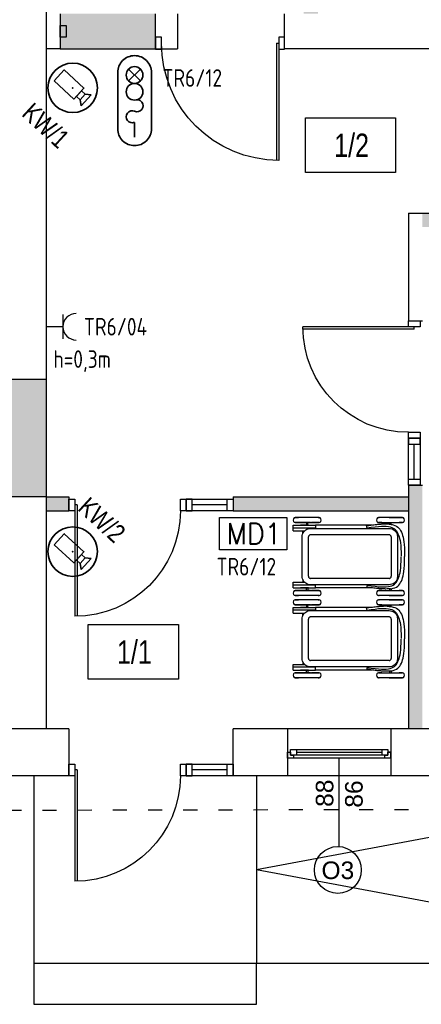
# Model space of a CAD drawing. Header units: millimetres. Extents: x -2994 to 13921, y -9859 to 2415.
# Tile 31 of 47: x 8725 to 9068, y -2038 to -1198. Entities that reach past the tile are written whole.
import ezdxf
from ezdxf import colors
from ezdxf.entities.mleader import LeaderData, LeaderLine
from ezdxf.enums import TextEntityAlignment as Align
from ezdxf.math import Vec2, Vec3

# ---------------------------------------------------------------- set-up
doc = ezdxf.new("R2010")
doc.units = ezdxf.units.MM
doc.linetypes.add('ACAD_ISO03W100', pattern=[30, 12, -18])
for name, color, linetype, true_color in [('A_bloki', 7, 'Continuous', 0x5e5e5e), ('A_kreskowanie', 7, 'Continuous', 0x5e5e5e), ('A_opis_pom', 7, 'Continuous', 0x5e5e5e), ('A_sc_istn', 253, 'Continuous', 0x828282), ('A_sc_proj', 7, 'Continuous', 0x5e5e5e), ('A_stolarka', 7, 'Continuous', 0x5e5e5e)]:
    doc.layers.add(name, color=color, linetype=linetype, true_color=true_color)
doc.layers.add('a_sc_nośna', color=7, linetype='Continuous', lineweight=100, true_color=0x5e5e5e)
for name, color, linetype, lineweight in [('IE_OPISY_ogólne', 7, 'Continuous', 30), ('IE_OŚW_oprawy podstawowe', 1, 'Continuous', 30), ('IE_SIŁA_gniazda 230V', 1, 'Continuous', 30), ('IE_SIŁA_gniazda 230V_zestawy', 1, 'Continuous', 30), ('IE_SIŁA_numery_obwodów', 7, 'Continuous', 20), ('IE_SIŁA_system przyzywowy', 104, 'Continuous', 35), ('IE_SIŁA_Wypusty', 230, 'Continuous', 35), ('IE_TT_CCTV', 1, 'Continuous', 35), ('IE_TT_domofon', 111, 'Continuous', 30), ('IE_TT_system przyzywowy', 222, 'Continuous', 35)]:
    doc.layers.add(name, color=color, linetype=linetype, lineweight=lineweight)
doc.styles.add('el', font='isocpeur.ttf', dxfattribs={"width": 0.8})
doc.styles.add('ROMANS', font='romans.shx', dxfattribs={"width": 0.8, "oblique": 15})
doc.styles.get("Standard").update_dxf_attribs({"font": 'arial.ttf'})
doc.styles.add('Strzałki', font='ic-isocp.shx', dxfattribs={"width": 0.8})

# ---------------------------------------------------------------- blocks, each defined once
blk = doc.blocks.new('*U32')
for p, q in [((-16.5, 20), (-21.5, 20)), ((-19, 15), (-19, 17.5)), ((-19, 17.5), (-16.5, 17.5)), ((-14, 17.5), (-19, 17.5)), ((-19, 17.5), (-19, 12.5)), ((-16.5, 17.5), (-16.5, 20)), ((61.5, 20), (-16.5, 20)), ((-14, 12.5), (-14, 17.5)), ((59, 17.5), (-14, 17.5)), ((64, 17.5), (59, 17.5)), ((59, 17.5), (59, 12.5)), ((66.5, 20), (61.5, 20)), ((61.5, 20), (61.5, 17.5)), ((61.5, 17.5), (64, 17.5)), ((64, 17.5), (64, 15)), ((64, 12.5), (64, 17.5)), ((-21.5, 15), (-19, 15)), ((-19, 12.5), (-14, 12.5)), ((-14, 15), (59, 15)), ((-14, 12.5), (59, 12.5)), ((-14, 12.5), (59, 12.5)), ((59, 12.5), (64, 12.5)), ((64, 15), (66.5, 15))]:
    blk.add_line(p, q)
for points in [[(-21.5, 20), (-21.5, 15), (-19, 15)], [(66.5, 20), (66.5, 15), (64, 15)]]:
    blk.add_lwpolyline(points)
blk = doc.blocks.new('*U16')
blk.add_lwpolyline([(75, 0), (0, 0)])
for tag, p in [('S', (30, 5)), ('H', (30, -20))]:
    blk.add_attdef(tag, text='', height=15).set_placement(p, align=Align.CENTER)
blk = doc.blocks.new('drzwiniepe')
at = {"layer": 'A_stolarka', "ltscale": 2}
for p, q in [((1098870.7, 962140.2), (1098870.7, 963140)), ((1098890.7, 962140.2), (1098890.7, 963140.2)), ((1098870.7, 962140.2), (1098890.7, 962140.2))]:
    blk.add_line(p, q, dxfattribs=at)
for points in [[(1097840.7, 962190.2), (1097890.7, 962190.2), (1097890.7, 962090.2), (1097840.7, 962090.2)], [(1098890.7, 962190.2), (1098940.7, 962190.2), (1098940.7, 962090.2), (1098890.7, 962090.2)]]:
    blk.add_lwpolyline(points, close=True, dxfattribs=at)
blk.add_arc((1098890.7, 962140.2), 1000, 90, 180, dxfattribs=at)
blk = doc.blocks.new('jndf')
at = {"layer": 'A_stolarka', "ltscale": 2}
for p, q in [((6685.7, -1555593.7), (6685.7, -1556543.7)), ((6685.7, -1555593.7), (6705.7, -1555593.7)), ((6705.7, -1555593.7), (6705.7, -1556543.7))]:
    blk.add_line(p, q, dxfattribs=at)
for points in [[(5755.7, -1555643.7), (5805.7, -1555643.7), (5805.7, -1555543.7), (5755.7, -1555543.7)], [(6705.7, -1555643.7), (6755.7, -1555643.7), (6755.7, -1555543.7), (6705.7, -1555543.7)]]:
    blk.add_lwpolyline(points, close=True, dxfattribs=at)
blk.add_arc((6705.7, -1555643.7), 900, 180, 270, dxfattribs=at)
blk = doc.blocks.new('WÓZEK DZIECIĘCY - WÓZEK DZIECIĘCY-1322588-0 PARTER')
at = {"layer": 'A_bloki'}
for p, q in [((-0.38, 0), (0, 0)), ((0.38, 0), (0, 0)), ((-33.27, -1.81), (-33.27, -2.16)), ((-33.27, -13.04), (-33.27, -1.81)), ((-33.27, -2.16), (-33.27, -2.53)), ((-33.27, -2.53), (-33.27, -2.91)), ((-33.27, -2.91), (-33.27, -3.31)), ((-33.27, -3.31), (-33.27, -3.72)), ((-33.27, -3.72), (-33.27, -4.15)), ((-33.27, -4.15), (-33.27, -4.59)), ((-33.27, -4.59), (-33.27, -5.04)), ((-33.27, -5.04), (-33.27, -5.5)), ((-33.27, -5.5), (-33.27, -5.97)), ((-33.27, -5.97), (-33.27, -6.45)), ((-33.27, -6.45), (-33.27, -6.94)), ((-33.27, -6.94), (-33.27, -7.44)), ((-33.27, -7.44), (-33.27, -7.95)), ((-33.27, -7.95), (-33.27, -8.46)), ((-28.98, -1.81), (-28.98, -4.77)), ((-28.98, -2.03), (-28.98, -1.81)), ((-28.98, -2.39), (-28.98, -2.03)), ((-28.98, -2.77), (-28.98, -2.39)), ((-28.98, -3.16), (-28.98, -2.77)), ((-28.98, -3.57), (-28.98, -3.16)), ((-28.98, -3.99), (-28.98, -3.57)), ((-28.98, -4.43), (-28.98, -3.99)), ((-28.98, -4.87), (-28.98, -4.43)), ((-28.98, -5.33), (-28.98, -4.87)), ((-28.98, -5.8), (-28.98, -5.33)), ((-28.98, -6.46), (-28.98, -5.6)), ((-28.98, -6.28), (-28.98, -5.8)), ((-28.98, -6.76), (-28.98, -6.28)), ((-28.98, -7.26), (-28.98, -6.76)), ((-28.98, -7.76), (-28.98, -7.26)), ((-28.98, -18.56), (-28.98, -7.35)), ((-28.98, -8.28), (-28.98, -7.76)), ((-28.98, -8.79), (-28.98, -8.28)), ((-22.58, -8.85), (-21.8, -7.98)), ((-21.8, -7.98), (-20.88, -7.24)), ((-20.88, -7.24), (-19.86, -6.66)), ((-19.86, -6.66), (-18.76, -6.25)), ((-18.76, -6.25), (-16.81, -5.99)), ((-16.81, -5.99), (0, -5.99)), ((0, -5.99), (16.81, -5.99)), ((16.81, -5.99), (18.76, -6.25)), ((18.76, -6.25), (19.86, -6.66)), ((19.86, -6.66), (20.88, -7.24)), ((20.88, -7.24), (21.8, -7.98)), ((21.8, -7.98), (22.58, -8.85)), ((28.98, -1.81), (28.98, -4.77)), ((28.98, -2.03), (28.98, -1.81)), ((28.98, -2.39), (28.98, -2.03)), ((28.98, -2.77), (28.98, -2.39)), ((28.98, -3.16), (28.98, -2.77)), ((28.98, -3.57), (28.98, -3.16)), ((28.98, -3.99), (28.98, -3.57)), ((28.98, -4.43), (28.98, -3.99)), ((28.98, -4.87), (28.98, -4.43)), ((28.98, -5.33), (28.98, -4.87)), ((28.98, -5.8), (28.98, -5.33)), ((28.98, -6.46), (28.98, -5.6)), ((28.98, -6.28), (28.98, -5.8)), ((28.98, -6.76), (28.98, -6.28)), ((28.98, -7.26), (28.98, -6.76)), ((28.98, -7.76), (28.98, -7.26)), ((28.98, -18.56), (28.98, -7.35)), ((28.98, -8.28), (28.98, -7.76)), ((28.98, -8.79), (28.98, -8.28)), ((33.27, -1.81), (33.27, -2.16)), ((33.27, -13.04), (33.27, -1.81)), ((33.27, -2.16), (33.27, -2.53)), ((33.27, -2.53), (33.27, -2.91)), ((33.27, -2.91), (33.27, -3.31)), ((33.27, -3.31), (33.27, -3.72)), ((33.27, -3.72), (33.27, -4.15)), ((33.27, -4.15), (33.27, -4.59)), ((33.27, -4.59), (33.27, -5.04)), ((33.27, -5.04), (33.27, -5.5)), ((33.27, -5.5), (33.27, -5.97)), ((33.27, -5.97), (33.27, -6.45)), ((33.27, -6.45), (33.27, -6.94)), ((33.27, -6.94), (33.27, -7.44)), ((33.27, -7.44), (33.27, -7.95)), ((33.27, -7.95), (33.27, -8.46)), ((-33.27, -8.46), (-33.27, -8.98)), ((-33.27, -8.98), (-33.27, -9.51)), ((-33.27, -9.51), (-33.27, -10.04)), ((-33.27, -10.04), (-33.27, -10.57)), ((-33.27, -10.57), (-33.27, -11.1)), ((-33.27, -11.1), (-33.27, -11.64)), ((-33.27, -11.64), (-33.27, -12.17)), ((-33.27, -12.17), (-33.27, -12.71)), ((-33.27, -12.71), (-33.27, -13.24)), ((-33.27, -13.24), (-33.27, -13.78)), ((-33.27, -13.78), (-33.27, -14.31)), ((-33.27, -14.31), (-33.27, -14.84)), ((-33.27, -14.84), (-33.27, -15.36)), ((-33.27, -15.36), (-33.27, -15.88)), ((-33.27, -15.88), (-33.27, -16.39)), ((-33.27, -15.89), (-33.27, -20.92)), ((-33.27, -16.39), (-33.27, -16.89)), ((-28.98, -9.31), (-28.98, -8.79)), ((-28.98, -9.84), (-28.98, -9.31)), ((-28.98, -10.37), (-28.98, -9.84)), ((-28.98, -10.91), (-28.98, -10.37)), ((-28.98, -11.44), (-28.98, -10.91)), ((-28.98, -11.98), (-28.98, -11.44)), ((-28.98, -12.51), (-28.98, -11.98)), ((-28.98, -13.05), (-28.98, -12.51)), ((-28.98, -13.58), (-28.98, -13.05)), ((-28.98, -14.11), (-28.98, -13.58)), ((-28.98, -14.64), (-28.98, -14.11)), ((-28.98, -15.17), (-28.98, -14.64)), ((-28.98, -15.69), (-28.98, -15.17)), ((-28.98, -16.2), (-28.98, -15.69)), ((-28.98, -16.71), (-28.98, -16.2)), ((-28.98, -17.21), (-28.98, -16.71)), ((-27.43, -11.45), (-28.76, -11.45)), ((-28.76, -12.64), (-27.57, -12.64)), ((-24.06, -13.23), (-23.96, -12.06)), ((-24.06, -43.6), (-24.06, -13.23)), ((-23.96, -12.06), (-23.68, -10.92)), ((-23.68, -10.92), (-23.22, -9.84)), ((-23.22, -9.84), (-22.58, -8.85)), ((-18.59, -13.23), (-18.59, -80.23)), ((-16.81, -11.46), (0, -11.46)), ((0, -11.46), (16.81, -11.46)), ((18.59, -13.23), (18.59, -80.23)), ((22.58, -8.85), (23.22, -9.84)), ((23.22, -9.84), (23.68, -10.92)), ((23.68, -10.92), (23.96, -12.06)), ((23.96, -12.06), (24.06, -13.23)), ((24.06, -13.23), (24.06, -43.6)), ((27.43, -11.45), (28.76, -11.45)), ((28.76, -12.64), (27.57, -12.64)), ((28.98, -9.31), (28.98, -8.79)), ((28.98, -9.84), (28.98, -9.31)), ((28.98, -10.37), (28.98, -9.84)), ((28.98, -10.91), (28.98, -10.37)), ((28.98, -11.44), (28.98, -10.91)), ((28.98, -11.98), (28.98, -11.44)), ((28.98, -12.51), (28.98, -11.98)), ((28.98, -13.05), (28.98, -12.51)), ((28.98, -13.58), (28.98, -13.05)), ((28.98, -14.11), (28.98, -13.58)), ((28.98, -14.64), (28.98, -14.11)), ((28.98, -15.17), (28.98, -14.64)), ((28.98, -15.69), (28.98, -15.17)), ((28.98, -16.2), (28.98, -15.69)), ((28.98, -16.71), (28.98, -16.2)), ((28.98, -17.21), (28.98, -16.71)), ((33.27, -8.46), (33.27, -8.98)), ((33.27, -8.98), (33.27, -9.51)), ((33.27, -9.51), (33.27, -10.04)), ((33.27, -10.04), (33.27, -10.57)), ((33.27, -10.57), (33.27, -11.1)), ((33.27, -11.1), (33.27, -11.64)), ((33.27, -11.64), (33.27, -12.17)), ((33.27, -12.17), (33.27, -12.71)), ((33.27, -12.71), (33.27, -13.24)), ((33.27, -13.24), (33.27, -13.78)), ((33.27, -13.78), (33.27, -14.31)), ((33.27, -14.31), (33.27, -14.84)), ((33.27, -14.84), (33.27, -15.36)), ((33.27, -15.36), (33.27, -15.88)), ((33.27, -15.88), (33.27, -16.39)), ((33.27, -15.89), (33.27, -20.92)), ((33.27, -16.39), (33.27, -16.89)), ((-33.27, -16.89), (-33.27, -17.39)), ((-33.27, -17.39), (-33.27, -17.88)), ((-33.27, -17.88), (-33.27, -18.36)), ((-33.27, -18.36), (-33.27, -18.83)), ((-33.27, -18.83), (-33.27, -19.29)), ((-33.27, -19.29), (-33.27, -19.73)), ((-33.27, -19.73), (-33.27, -20.17)), ((-33.27, -20.17), (-33.27, -20.59)), ((-33.27, -20.59), (-33.27, -21)), ((-33.27, -21), (-33.27, -21.39)), ((-33.27, -21.39), (-33.27, -21.77)), ((-33.27, -22.36), (-33.27, -21.62)), ((-33.27, -21.77), (-33.27, -22.14)), ((-33.27, -22.14), (-33.27, -22.36)), ((-28.98, -17.7), (-28.98, -17.21)), ((-28.98, -18.18), (-28.98, -17.7)), ((-28.98, -18.66), (-28.98, -18.18)), ((-28.98, -19.12), (-28.98, -18.66)), ((-28.98, -19.57), (-28.98, -19.12)), ((-28.98, -19.39), (-28.98, -22.36)), ((-28.98, -20.01), (-28.98, -19.57)), ((-28.98, -20.44), (-28.98, -20.01)), ((-28.98, -20.85), (-28.98, -20.44)), ((-28.98, -21.25), (-28.98, -20.85)), ((-28.98, -21.64), (-28.98, -21.25)), ((-28.98, -22.01), (-28.98, -21.64)), ((-28.98, -22.36), (-28.98, -22.01)), ((28.98, -17.7), (28.98, -17.21)), ((28.98, -18.18), (28.98, -17.7)), ((28.98, -18.66), (28.98, -18.18)), ((28.98, -19.12), (28.98, -18.66)), ((28.98, -19.57), (28.98, -19.12)), ((28.98, -19.39), (28.98, -22.36)), ((28.98, -20.01), (28.98, -19.57)), ((28.98, -20.44), (28.98, -20.01)), ((28.98, -20.85), (28.98, -20.44)), ((28.98, -21.25), (28.98, -20.85)), ((28.98, -21.64), (28.98, -21.25)), ((28.98, -22.01), (28.98, -21.64)), ((28.98, -22.36), (28.98, -22.01)), ((33.27, -16.89), (33.27, -17.39)), ((33.27, -17.39), (33.27, -17.88)), ((33.27, -17.88), (33.27, -18.36)), ((33.27, -18.36), (33.27, -18.83)), ((33.27, -18.83), (33.27, -19.29)), ((33.27, -19.29), (33.27, -19.73)), ((33.27, -19.73), (33.27, -20.17)), ((33.27, -20.17), (33.27, -20.59)), ((33.27, -20.59), (33.27, -21)), ((33.27, -21), (33.27, -21.39)), ((33.27, -21.39), (33.27, -21.77)), ((33.27, -22.36), (33.27, -21.62)), ((33.27, -21.77), (33.27, -22.14)), ((33.27, -22.14), (33.27, -22.36)), ((-26.68, -28.03), (-26.68, -75.92)), ((-24.06, -31.98), (-26.68, -32.38)), ((24.06, -31.98), (26.68, -32.38)), ((26.68, -28.03), (26.68, -75.92)), ((-24.06, -80.23), (-24.06, -43.6)), ((24.06, -43.6), (24.06, -80.23)), ((-33.27, -72.89), (-33.27, -73.24)), ((-33.27, -73.63), (-33.27, -72.89)), ((-33.27, -73.24), (-33.27, -73.61)), ((-33.27, -73.61), (-33.27, -74)), ((-33.27, -74), (-33.27, -74.4)), ((-33.27, -74.33), (-33.27, -87.9)), ((-33.27, -74.4), (-33.27, -74.81)), ((-33.27, -74.81), (-33.27, -75.24)), ((-33.27, -75.24), (-33.27, -75.68)), ((-28.98, -72.89), (-28.98, -79.36)), ((-28.98, -73.11), (-28.98, -72.89)), ((-28.98, -73.47), (-28.98, -73.11)), ((-28.98, -73.85), (-28.98, -73.47)), ((-28.98, -74.25), (-28.98, -73.85)), ((-28.98, -74.66), (-28.98, -74.25)), ((-28.98, -75.08), (-28.98, -74.66)), ((-28.98, -75.51), (-28.98, -75.08)), ((-28.98, -75.96), (-28.98, -75.51)), ((28.98, -72.89), (28.98, -79.36)), ((28.98, -73.11), (28.98, -72.89)), ((28.98, -73.47), (28.98, -73.11)), ((28.98, -73.85), (28.98, -73.47)), ((28.98, -74.25), (28.98, -73.85)), ((28.98, -74.66), (28.98, -74.25)), ((28.98, -75.08), (28.98, -74.66)), ((28.98, -75.51), (28.98, -75.08)), ((28.98, -75.96), (28.98, -75.51)), ((33.27, -72.89), (33.27, -73.24)), ((33.27, -73.63), (33.27, -72.89)), ((33.27, -73.24), (33.27, -73.61)), ((33.27, -73.61), (33.27, -74)), ((33.27, -74), (33.27, -74.4)), ((33.27, -74.33), (33.27, -87.9)), ((33.27, -74.4), (33.27, -74.81)), ((33.27, -74.81), (33.27, -75.24)), ((33.27, -75.24), (33.27, -75.68)), ((-33.27, -75.68), (-33.27, -76.13)), ((-33.27, -76.13), (-33.27, -76.59)), ((-33.27, -76.59), (-33.27, -77.06)), ((-33.27, -77.06), (-33.27, -77.55)), ((-33.27, -77.55), (-33.27, -78.04)), ((-33.27, -78.04), (-33.27, -78.54)), ((-33.27, -78.54), (-33.27, -79.05)), ((-33.27, -79.05), (-33.27, -79.56)), ((-33.27, -79.56), (-33.27, -80.08)), ((-33.27, -80.08), (-33.27, -80.6)), ((-33.27, -80.6), (-33.27, -81.13)), ((-33.27, -81.13), (-33.27, -81.66)), ((-33.27, -81.66), (-33.27, -82.2)), ((-33.27, -82.2), (-33.27, -82.73)), ((-33.27, -82.73), (-33.27, -83.27)), ((-33.27, -83.27), (-33.27, -83.81)), ((-33.27, -83.81), (-33.27, -84.34)), ((-28.98, -76.42), (-28.98, -75.96)), ((-28.98, -76.89), (-28.98, -76.42)), ((-28.98, -77.37), (-28.98, -76.89)), ((-28.98, -77.86), (-28.98, -77.37)), ((-28.98, -78.35), (-28.98, -77.86)), ((-28.98, -78.86), (-28.98, -78.35)), ((-28.98, -79.37), (-28.98, -78.86)), ((-28.98, -79.89), (-28.98, -79.37)), ((-28.98, -80.41), (-28.98, -79.89)), ((-28.98, -80.29), (-28.98, -93.44)), ((-28.98, -80.94), (-28.98, -80.41)), ((-28.98, -81.47), (-28.98, -80.94)), ((-28.98, -82), (-28.98, -81.47)), ((-28.98, -82.54), (-28.98, -82)), ((-28.98, -83.07), (-28.98, -82.54)), ((-28.98, -83.61), (-28.98, -83.07)), ((-28.98, -84.15), (-28.98, -83.61)), ((-26.68, -82.6), (-28.76, -82.6)), ((-28.76, -83.79), (-26.68, -83.79)), ((-26.68, -75.92), (-24.32, -75.92)), ((-26.68, -81.85), (-26.68, -75.92)), ((-26.68, -83.44), (-26.68, -81.85)), ((-26.68, -81.85), (-26.68, -83.44)), ((-26.68, -86.33), (-26.68, -83.14)), ((-26.68, -84.81), (-26.68, -83.44)), ((-26.68, -83.44), (-26.68, -84.81)), ((-24.32, -75.92), (-24.32, -95.08)), ((-23.79, -82.19), (-24.06, -80.23)), ((-23.38, -83.29), (-23.79, -82.19)), ((-22.8, -84.31), (-23.38, -83.29)), ((0, -82.01), (-16.81, -82.01)), ((16.81, -82.01), (0, -82.01)), ((23.38, -83.29), (22.8, -84.31)), ((23.79, -82.19), (23.38, -83.29)), ((24.06, -80.23), (23.79, -82.19)), ((24.32, -75.92), (24.32, -95.08)), ((26.68, -75.92), (24.32, -75.92)), ((26.68, -81.85), (26.68, -75.92)), ((26.68, -83.44), (26.68, -81.85)), ((26.68, -81.85), (26.68, -83.44)), ((26.68, -82.6), (28.76, -82.6)), ((26.68, -86.33), (26.68, -83.14)), ((26.68, -84.81), (26.68, -83.44)), ((26.68, -83.44), (26.68, -84.81)), ((28.76, -83.79), (26.68, -83.79)), ((28.98, -76.42), (28.98, -75.96)), ((28.98, -76.89), (28.98, -76.42)), ((28.98, -77.37), (28.98, -76.89)), ((28.98, -77.86), (28.98, -77.37)), ((28.98, -78.35), (28.98, -77.86)), ((28.98, -78.86), (28.98, -78.35)), ((28.98, -79.37), (28.98, -78.86)), ((28.98, -79.89), (28.98, -79.37)), ((28.98, -80.41), (28.98, -79.89)), ((28.98, -80.29), (28.98, -93.44)), ((28.98, -80.94), (28.98, -80.41)), ((28.98, -81.47), (28.98, -80.94)), ((28.98, -82), (28.98, -81.47)), ((28.98, -82.54), (28.98, -82)), ((28.98, -83.07), (28.98, -82.54)), ((28.98, -83.61), (28.98, -83.07)), ((28.98, -84.15), (28.98, -83.61)), ((33.27, -75.68), (33.27, -76.13)), ((33.27, -76.13), (33.27, -76.59)), ((33.27, -76.59), (33.27, -77.06)), ((33.27, -77.06), (33.27, -77.55)), ((33.27, -77.55), (33.27, -78.04)), ((33.27, -78.04), (33.27, -78.54)), ((33.27, -78.54), (33.27, -79.05)), ((33.27, -79.05), (33.27, -79.56)), ((33.27, -79.56), (33.27, -80.08)), ((33.27, -80.08), (33.27, -80.6)), ((33.27, -80.6), (33.27, -81.13)), ((33.27, -81.13), (33.27, -81.66)), ((33.27, -81.66), (33.27, -82.2)), ((33.27, -82.2), (33.27, -82.73)), ((33.27, -82.73), (33.27, -83.27)), ((33.27, -83.27), (33.27, -83.81)), ((33.27, -83.81), (33.27, -84.34)), ((-33.27, -84.34), (-33.27, -84.88)), ((-33.27, -84.88), (-33.27, -85.41)), ((-33.27, -85.41), (-33.27, -85.93)), ((-33.27, -85.93), (-33.27, -86.46)), ((-33.27, -86.46), (-33.27, -86.97)), ((-33.27, -86.97), (-33.27, -87.48)), ((-33.27, -87.48), (-33.27, -87.99)), ((-33.27, -87.99), (-33.27, -88.48)), ((-33.27, -88.48), (-33.27, -88.97)), ((-33.27, -88.79), (-33.27, -89.65)), ((-33.27, -88.97), (-33.27, -89.45)), ((-33.27, -89.45), (-33.27, -89.92)), ((-33.27, -89.92), (-33.27, -90.38)), ((-33.27, -90.38), (-33.27, -90.82)), ((-33.27, -93.44), (-33.27, -90.47)), ((-33.27, -90.82), (-33.27, -91.26)), ((-33.27, -91.26), (-33.27, -91.68)), ((-33.27, -91.68), (-33.27, -92.08)), ((-33.27, -92.08), (-33.27, -92.48)), ((-28.98, -84.68), (-28.98, -84.15)), ((-28.98, -85.21), (-28.98, -84.68)), ((-28.98, -85.74), (-28.98, -85.21)), ((-28.98, -86.26), (-28.98, -85.74)), ((-28.98, -86.78), (-28.98, -86.26)), ((-28.98, -87.3), (-28.98, -86.78)), ((-28.98, -87.8), (-28.98, -87.3)), ((-28.98, -88.3), (-28.98, -87.8)), ((-28.98, -88.79), (-28.98, -88.3)), ((-28.98, -89.28), (-28.98, -88.79)), ((-28.98, -89.75), (-28.98, -89.28)), ((-28.98, -90.21), (-28.98, -89.75)), ((-28.98, -90.66), (-28.98, -90.21)), ((-28.98, -91.1), (-28.98, -90.66)), ((-28.98, -91.52), (-28.98, -91.1)), ((-28.98, -91.94), (-28.98, -91.52)), ((-28.98, -92.33), (-28.98, -91.94)), ((-28.98, -92.72), (-28.98, -92.33)), ((-26.68, -85.9), (-26.68, -84.81)), ((-26.68, -84.81), (-26.68, -85.9)), ((-26.68, -86.71), (-26.68, -85.9)), ((-26.68, -85.9), (-26.68, -86.71)), ((-26.68, -88.42), (-26.68, -86.33)), ((-26.68, -87.33), (-26.68, -86.71)), ((-26.68, -86.71), (-26.68, -87.33)), ((-26.68, -87.86), (-26.68, -87.33)), ((-26.68, -87.33), (-26.68, -87.86)), ((-26.68, -95.08), (-26.68, -87.86)), ((-26.68, -87.86), (-26.68, -88.33)), ((-26.68, -88.77), (-26.68, -88.33)), ((-26.68, -88.33), (-26.68, -88.77)), ((-22.07, -85.23), (-22.8, -84.31)), ((-21.19, -86.01), (-22.07, -85.23)), ((-21.94, -95.08), (-21.94, -85.34)), ((-19.67, -86.89), (-21.94, -86.89)), ((-20.2, -86.64), (-21.19, -86.01)), ((-19.12, -87.1), (-20.2, -86.64)), ((-17.98, -87.39), (-19.12, -87.1)), ((-16.81, -87.48), (-17.98, -87.39)), ((0, -87.48), (-16.81, -87.48)), ((16.81, -87.48), (0, -87.48)), ((17.98, -87.39), (16.81, -87.48)), ((19.12, -87.1), (17.98, -87.39)), ((20.2, -86.64), (19.12, -87.1)), ((19.67, -86.89), (21.94, -86.89)), ((21.19, -86.01), (20.2, -86.64)), ((22.07, -85.23), (21.19, -86.01)), ((21.94, -95.08), (21.94, -85.34)), ((22.8, -84.31), (22.07, -85.23)), ((26.68, -85.9), (26.68, -84.81)), ((26.68, -84.81), (26.68, -85.9)), ((26.68, -86.71), (26.68, -85.9)), ((26.68, -85.9), (26.68, -86.71)), ((26.68, -88.42), (26.68, -86.33)), ((26.68, -87.33), (26.68, -86.71)), ((26.68, -86.71), (26.68, -87.33)), ((26.68, -95.08), (26.68, -87.33)), ((26.68, -87.33), (26.68, -87.86)), ((26.68, -88.33), (26.68, -87.86)), ((26.68, -87.86), (26.68, -88.33)), ((26.68, -88.77), (26.68, -88.33)), ((26.68, -88.33), (26.68, -88.77)), ((28.98, -84.68), (28.98, -84.15)), ((28.98, -85.21), (28.98, -84.68)), ((28.98, -85.74), (28.98, -85.21)), ((28.98, -86.26), (28.98, -85.74)), ((28.98, -86.78), (28.98, -86.26)), ((28.98, -87.3), (28.98, -86.78)), ((28.98, -87.8), (28.98, -87.3)), ((28.98, -88.3), (28.98, -87.8)), ((28.98, -88.79), (28.98, -88.3)), ((28.98, -89.28), (28.98, -88.79)), ((28.98, -89.75), (28.98, -89.28)), ((28.98, -90.21), (28.98, -89.75)), ((28.98, -90.66), (28.98, -90.21)), ((28.98, -91.1), (28.98, -90.66)), ((28.98, -91.52), (28.98, -91.1)), ((28.98, -91.94), (28.98, -91.52)), ((28.98, -92.33), (28.98, -91.94)), ((28.98, -92.72), (28.98, -92.33)), ((33.27, -84.34), (33.27, -84.88)), ((33.27, -84.88), (33.27, -85.41)), ((33.27, -85.41), (33.27, -85.93)), ((33.27, -85.93), (33.27, -86.46)), ((33.27, -86.46), (33.27, -86.97)), ((33.27, -86.97), (33.27, -87.48)), ((33.27, -87.48), (33.27, -87.99)), ((33.27, -87.99), (33.27, -88.48)), ((33.27, -88.48), (33.27, -88.97)), ((33.27, -88.97), (33.27, -89.45)), ((33.27, -89.45), (33.27, -89.92)), ((33.27, -89.92), (33.27, -90.38)), ((33.27, -90.38), (33.27, -90.82)), ((33.27, -93.44), (33.27, -90.47)), ((33.27, -90.82), (33.27, -91.26)), ((33.27, -91.26), (33.27, -91.68)), ((33.27, -91.68), (33.27, -92.08)), ((33.27, -92.08), (33.27, -92.48)), ((-33.27, -92.48), (-33.27, -92.85)), ((-33.27, -92.85), (-33.27, -93.22)), ((-33.27, -93.22), (-33.27, -93.44)), ((-28.98, -93.08), (-28.98, -92.72)), ((-28.98, -93.44), (-28.98, -93.08)), ((-21.94, -95.08), (-26.68, -95.08)), ((26.68, -95.08), (21.94, -95.08)), ((28.98, -93.08), (28.98, -92.72)), ((28.98, -93.44), (28.98, -93.08)), ((33.27, -92.48), (33.27, -92.85)), ((33.27, -92.85), (33.27, -93.22)), ((33.27, -93.22), (33.27, -93.44))]:
    blk.add_line(p, q, dxfattribs=at)
for centre, start, end in [((-16.81, -13.23), 90, 180), ((-16.81, -13.23), 166.49033, 180), ((-16.81, -13.23), 152.49106, 162.50894), ((-16.81, -13.23), 121.49033, 148.50967), ((-16.81, -13.23), 107.49106, 117.50894), ((-16.81, -13.23), 90, 103.50967), ((16.81, -13.23), 0, 90), ((16.81, -13.23), 76.49033, 90), ((16.81, -13.23), 62.49106, 72.50894), ((16.81, -13.23), 31.49033, 58.50967), ((16.81, -13.23), 17.49106, 27.50894), ((16.81, -13.23), 0, 13.50967), ((-16.81, -80.23), 180, 270), ((-16.81, -80.23), 180, 193.50967), ((-16.81, -80.23), 197.49106, 207.50894), ((-16.81, -80.23), 211.49033, 238.50967), ((-16.81, -80.23), 242.49106, 252.50894), ((-16.81, -80.23), 256.49033, 270), ((16.81, -80.23), 270, 0), ((16.81, -80.23), 270, 283.50967), ((16.81, -80.23), 287.49106, 297.50894), ((16.81, -80.23), 301.49033, 328.50967), ((16.81, -80.23), 332.49106, 342.50894), ((16.81, -80.23), 346.49033, 0)]:
    blk.add_arc(centre, 1.78, start, end, dxfattribs=at)
for centre, ratio, start_param, end_param in [((-31.13, -1.81), 0.767481, 6.227865, 9.473408), ((31.13, -1.81), 0.767481, 6.227866, 9.480099), ((-31.13, -22.36), 0.764604, 3.086272, 6.338507), ((31.13, -22.36), 0.764604, 3.092909, 6.338506), ((-31.13, -72.89), 0.764604, 6.227865, 9.480099), ((31.13, -72.89), 0.764604, 6.227865, 9.480099), ((-31.13, -93.44), 0.767481, 3.086272, 6.338508), ((31.13, -93.44), 0.767481, 3.092965, 6.338506)]:
    blk.add_ellipse(centre, major_axis=(2.14, 0), ratio=ratio, start_param=start_param, end_param=end_param, dxfattribs=at)
for points, knots in [([(-27.62, -13.24), (-27.53, -11.89), (-26.64, -6.13), (-21.06, -1.88), (-11.2, 0), (-0.38, 0)], [-0.5602568, -0.5602568, -0.5602568, -0.5602568, -0.4944523, -0.2348886, 0, 0, 0, 0]), ([(27.6, -13.24), (27.53, -11.89), (26.64, -6.13), (21.06, -1.88), (11.2, 0), (0.38, 0)], [-0.5602568, -0.5602568, -0.5602568, -0.5602568, -0.4944523, -0.2348886, 0, 0, 0, 0]), ([(-24.39, -32.03), (-24.39, -32.01), (-24.39, -31.99), (-24.4, -31.98), (-26.02, -21.92), (-26.7, -10.25), (-19.71, -4.79), (-10.46, -2.97), (-0.3, -2.97)], [0.036693, 0.036693, 0.036693, 0.036693, 0.0371187, 0.0371187, 0.0371187, 0.2905198, 0.5500836, 0.7849722, 0.7849722, 0.7849722, 0.7849722]), ([(24.39, -32.03), (24.39, -32.01), (24.39, -31.99), (24.4, -31.98), (26.02, -21.92), (26.7, -10.25), (19.71, -4.79), (10.46, -2.97), (0.3, -2.97)], [0.036693, 0.036693, 0.036693, 0.036693, 0.0371187, 0.0371187, 0.0371187, 0.2905198, 0.5500836, 0.7849722, 0.7849722, 0.7849722, 0.7849722]), ([(-27.51, -12.02), (-27.57, -12.8), (-27.62, -13.79), (-27.65, -14.77), (-27.67, -15.9)], [0, 0, 0, 0, 0.125, 0.1562584, 0.1562584, 0.1562584, 0.1562584]), ([(-27.67, -15.9), (-27.67, -16.18), (-27.67, -17.26), (-27.6, -18.73), (-27.49, -20.31), (-27.4, -21.5), (-27.3, -22.69), (-27.14, -24.29), (-26.82, -27.08), (-26.51, -29.46), (-26.06, -32.28)], [0.2051655, 0.2051655, 0.2051655, 0.2051655, 0.25, 0.375, 0.4375, 0.5, 0.5625, 0.625, 0.75, 1, 1, 1, 1]), ([(27.67, -15.9), (27.67, -16.18), (27.67, -17.26), (27.6, -18.73), (27.49, -20.31), (27.4, -21.5), (27.3, -22.69), (27.14, -24.29), (26.82, -27.08), (26.51, -29.46), (26.06, -32.28)], [0.2051655, 0.2051655, 0.2051655, 0.2051655, 0.25, 0.375, 0.4375, 0.5, 0.5625, 0.625, 0.75, 1, 1, 1, 1]), ([(27.51, -12.02), (27.59, -12.8), (27.62, -13.79), (27.65, -14.77), (27.67, -15.9)], [0, 0, 0, 0, 0.125, 0.1562584, 0.1562584, 0.1562584, 0.1562584])]:
    blk.add_open_spline(points, degree=3, knots=knots, dxfattribs=at)
blk = doc.blocks.new('E_ gniazdo_1x230V_IP20')
at = {"layer": 'IE_SIŁA_gniazda 230V'}
for p, q in [((14.37, 10.33), (14.37, -10.33)), ((14.37, 0), (0, 0))]:
    blk.add_line(p, q, dxfattribs=at)
blk.add_arc((25.72, 0), 11.35, 90, 270, dxfattribs=at)
at = {"layer": 'IE_SIŁA_numery_obwodów', "style": 'el', "width": 0.8}
blk.add_attdef('OBWÓD', text='', height=15, dxfattribs=at).set_placement((33.24, 0), align=Align.MIDDLE_LEFT)
blk = doc.blocks.new('_DOT')
at = {"color": 0, "linetype": 'ByBlock', "lineweight": -2}
blk.add_line((-0.5, 0), (-1, 0), dxfattribs=at)
at = {"color": 0, "linetype": 'ByBlock', "const_width": 0.5}
blk.add_lwpolyline([(-0.25, 0, 1), (0.25, 0, 1)], format="xyb", close=True, dxfattribs=at)
blk = doc.blocks.new('przywolanie_centrala')
at = {"layer": 'IE_SIŁA_system przyzywowy'}
for p, q in [((2.63, -2.63), (-2.63, 2.63)), ((-2.63, -2.63), (2.63, 2.63))]:
    blk.add_line(p, q, dxfattribs=at)
blk.add_lwpolyline([(-23.88, -7.5), (1.12, -7.5, 0.414214), (8.62, 0), (8.62, 0, 0.414214), (1.12, 7.5), (-23.88, 7.5, 0.414214), (-31.38, 0), (-31.38, 0, 0.414214)], format="xyb", close=True, dxfattribs=at)
blk.add_lwpolyline([(-21.03, 0), (-27.57, 0)], dxfattribs=at)
for centre in [(-7.45, 0), (0, 0)]:
    blk.add_circle(centre, 3.72, dxfattribs=at)
for centre, start, end in [((-18.56, 1.07), 336.6022, 203.3978), ((-13.64, -1.07), 156.6022, 23.3978)]:
    blk.add_arc(centre, 2.68, start, end, dxfattribs=at)
blk = doc.blocks.new('A$C76146346')
at = {"layer": 'IE_TT_CCTV'}
for p, q in [((27.06, 3.21), (31.24, 6.37)), ((31.24, 6.37), (31.24, -6.37)), ((27.06, -3.21), (31.24, -6.37))]:
    blk.add_line(p, q, dxfattribs=at)
for points in [[(0, 6.37), (22.81, 6.37), (22.81, -6.37), (0, -6.37)], [(22.81, 3.21), (27.06, 3.21), (27.06, -3.21), (22.81, -3.21)]]:
    blk.add_lwpolyline(points, close=True, dxfattribs=at)
blk.add_circle((15.62, 0), 21.09, dxfattribs=at)
blk.add_point((15.62, 0), dxfattribs=at)
at = {"layer": 'IE_TT_CCTV', "width": 0.8}
blk.add_attdef('...', text='', height=16, dxfattribs=at).set_placement((15.62, -37.09), align=Align.MIDDLE)

msp = doc.modelspace()

# ---------------------------------------------------------------- hatches: boundary and pattern name
at = {"layer": 'A_kreskowanie', "ltscale": 2}
h = msp.add_hatch(color=256, dxfattribs=at)
h.dxf.hatch_style = 1
h.paths.add_polyline_path([(8979.623, -865.1), (8967.623, -865.1), (8967.623, -1001.1), (8979.623, -1001.1)])
h.paths.add_polyline_path([(9123.82, -1033.1), (9123.82, -1031.1), (8979.623, -1031.1), (8979.623, -1043.1), (9123.82, -1043.1)])
h.paths.add_polyline_path([(9111.82, -1043.1), (9099.82, -1043.1), (9099.82, -1053.1), (9111.82, -1053.1)])
h.paths.add_polyline_path([(9264.499, -1031.1), (9223.82, -1031.1), (9223.82, -1043.1), (9264.499, -1043.1)])
h.paths.add_polyline_path([(9252.499, -865.1), (9240.499, -865.1), (9240.499, -873.1), (9240.499, -930.1), (9240.499, -1031.1), (9252.499, -1031.1)])
h.paths.add_polyline_path([(9474.536, -865.1), (9462.536, -865.1), (9462.536, -1031.1), (9382.711, -1031.1), (9367.82, -1031.1), (9367.82, -1043.1), (9474.536, -1043.1)])
h.paths.add_polyline_path([(9394.711, -1043.1), (9382.711, -1043.1), (9382.711, -1193.1), (9394.711, -1193.1)])
h.paths.add_polyline_path([(9111.82, -1153.546), (9099.82, -1153.546), (9099.82, -1193.1), (9111.82, -1193.1)])
h.paths.add_polyline_path([(8979.623, -1013.1), (8967.623, -1013.1), (8967.623, -1193.1), (8979.623, -1193.1)])
h.paths.add_polyline_path([(8841.258, -1193.1), (8759.854, -1193.1), (8759.854, -1203.1), (8764.854, -1203.1), (8764.854, -1213.1, 0.0278424), (8765.412, -1223.1), (8841.258, -1223.1)])
h.paths.add_polyline_path([(8764.854, -1213.1), (8759.854, -1213.1), (8759.854, -1223.1), (8765.412, -1223.1, -0.0278424)], flags=17)
h.paths.add_polyline_path([(8764.854, -1203.1), (8759.854, -1203.1), (8759.854, -1213.1), (8764.854, -1213.1)], flags=17)
h.paths.add_polyline_path([(8747.82, -1505.1), (8707.82, -1505.1), (8707.82, -1605.1), (8747.82, -1605.1)])
h.paths.add_polyline_path([(8758.413, -1605.1), (8747.82, -1605.1), (8747.82, -1617.1), (8758.413, -1617.1)])
h.paths.add_polyline_path([(8767.32, -1605.1), (8758.413, -1605.1), (8758.413, -1617.1), (8767.32, -1617.1)])
h.paths.add_polyline_path([(9056.82, -1605.1), (8907.32, -1605.1), (8907.32, -1617.1), (9056.82, -1617.1)])
h.paths.add_polyline_path([(9068.82, -1595.1), (9056.82, -1595.1), (9056.82, -1803.1), (9068.82, -1803.1)])
h.paths.add_polyline_path([(9370.82, -1363.1), (9358.82, -1363.1), (9068.82, -1363.1), (9068.82, -1375.1), (9358.82, -1375.1), (9358.82, -1803.1), (9370.82, -1803.1)])
h.paths.add_polyline_path([(10247.82, -853.1), (9367.82, -853.1), (9367.82, -865.1), (10247.82, -865.1)])
h.paths.add_polyline_path([(9846.351, -865.1), (9834.351, -865.1), (9834.351, -1193.1), (9846.351, -1193.1)])
h.paths.add_polyline_path([(10057.82, -865.1), (10045.82, -865.1), (10045.82, -1193.1), (10057.82, -1193.1)])
h.paths.add_polyline_path([(8538.82, -633.1), (8526.82, -633.1), (8526.82, -1053.1), (8538.82, -1053.1)])

# ---------------------------------------------------------------- linework, layer by layer
msp.add_lwpolyline([(8759.854, -1213.1), (8759.854, -1203.1), (8764.854, -1203.1), (8764.854, -1213.1)], close=True)
at = {"layer": 'A_opis_pom', "ltscale": 2}
for points in [[(8969.062, -1281.901), (9045.955, -1281.901), (9045.955, -1328.444), (8969.062, -1328.444)], [(8783.832, -1714.191), (8860.725, -1714.191), (8860.725, -1760.733), (8783.832, -1760.733)]]:
    msp.add_lwpolyline(points, close=True, dxfattribs=at)
at = {"layer": 'A_sc_istn'}
msp.add_line((8841.258, -1223.1), (8859.854, -1223.1), dxfattribs=at)
for points in [[(8747.82, -823.1), (8747.82, -1505.1)], [(8759.854, -1193.1), (8759.854, -1223.1)], [(8859.854, -1193.1), (8859.854, -1223.1)], [(8759.854, -1223.1), (8747.82, -1223.1)], [(9111.82, -1223.1), (8951.258, -1223.1)], [(8747.82, -1505.1), (8707.82, -1505.1)], [(8747.82, -1605.1), (8707.82, -1605.1)], [(8747.82, -1605.1), (8747.82, -1803.1)], [(8767.32, -1803.1), (8662.82, -1803.1)], [(8767.32, -1803.1), (8767.32, -1843.1)], [(10656.32, -1803.1), (8907.32, -1803.1)], [(8953.82, -1803.1), (8953.82, -1843.1)], [(9041.82, -1803.1), (9041.82, -1843.1)], [(8767.32, -1843.1), (8662.82, -1843.1)], [(10656.32, -1843.1), (8907.32, -1843.1)]]:
    msp.add_lwpolyline(points, dxfattribs=at)
msp.add_circle((8996.657, -1923.476), 20, dxfattribs=at)
at = {"layer": 'A_sc_proj', "ltscale": 16}
for p, q in [((8841.258, -1223.1), (8841.258, -1193.1)), ((8951.258, -1223.1), (8951.258, -1193.1)), ((8767.32, -1605.1), (8767.32, -1617.1)), ((8907.32, -1605.1), (8907.32, -1617.1))]:
    msp.add_line(p, q, dxfattribs=at)
at = {"layer": 'A_sc_proj', "ltscale": 2}
for p, q in [((8759.854, -1223.1), (8841.258, -1223.1)), ((9056.82, -1363.1), (9370.82, -1363.1)), ((9056.82, -1455.1), (9068.82, -1455.1)), ((8747.82, -1505.1), (8747.82, -1605.1)), ((9056.82, -1595.1), (9068.82, -1595.1)), ((8747.82, -1605.1), (8767.32, -1605.1)), ((8907.32, -1605.1), (9056.82, -1605.1)), ((8747.82, -1617.1), (8767.32, -1617.1)), ((8907.32, -1617.1), (9056.82, -1617.1)), ((8907.32, -1843.1), (8907.32, -1803.1))]:
    msp.add_line(p, q, dxfattribs=at)
for points in [[(9056.82, -1363.1), (9056.82, -1455.1)], [(9056.82, -1595.1), (9056.82, -1803.1)]]:
    msp.add_lwpolyline(points, dxfattribs=at)
at = {"layer": 'A_stolarka', "ltscale": 2}
for p, q in [((9061.82, -1590.1), (9061.82, -1560.1)), ((8902.32, -1612.1), (8872.32, -1612.1)), ((8902.32, -1838.1), (8872.32, -1838.1))]:
    msp.add_line(p, q, dxfattribs=at)
at = {"layer": 'A_stolarka'}
for p, q in [((8737.32, -1843.1), (8737.32, -2038.1)), ((8927.32, -1843.1), (8927.32, -2003.1)), ((8927.32, -1923.1), (9353.334, -1843.1)), ((8927.32, -1923.1), (9353.334, -2003.1)), ((8737.32, -2003.1), (9353.334, -2003.1)), ((8927.32, -2038.1), (8927.32, -2003.1)), ((8737.32, -2038.1), (8927.32, -2038.1))]:
    msp.add_line(p, q, dxfattribs=at)
at = {"layer": 'A_stolarka', "ltscale": 2}
for points in [[(9056.82, -1555.1), (9056.82, -1560.1), (9066.82, -1560.1), (9066.82, -1555.1)], [(9066.82, -1555.1), (9066.82, -1595.1), (9056.82, -1595.1), (9056.82, -1555.1)], [(9056.82, -1595.1), (9056.82, -1590.1), (9066.82, -1590.1), (9066.82, -1595.1)], [(8867.32, -1617.1), (8872.32, -1617.1), (8872.32, -1607.1), (8867.32, -1607.1)], [(8867.32, -1607.1), (8907.32, -1607.1), (8907.32, -1617.1), (8867.32, -1617.1)], [(8907.32, -1617.1), (8902.32, -1617.1), (8902.32, -1607.1), (8907.32, -1607.1)], [(8867.32, -1843.1), (8872.32, -1843.1), (8872.32, -1833.1), (8867.32, -1833.1)], [(8867.32, -1833.1), (8907.32, -1833.1), (8907.32, -1843.1), (8867.32, -1843.1)], [(8907.32, -1843.1), (8902.32, -1843.1), (8902.32, -1833.1), (8907.32, -1833.1)]]:
    msp.add_lwpolyline(points, close=True, dxfattribs=at)
at = {"layer": 'IE_TT_domofon'}
msp.add_lwpolyline([(8895.793, -1622.798), (8953.004, -1622.798), (8953.004, -1650.453), (8895.793, -1650.453)], close=True, dxfattribs=at)

# ---------------------------------------------------------------- block references
at = {"layer": 'A_bloki', "linetype": 'Continuous', "rotation": 270}
for p in [(9053.588, -1656.124), (9053.588, -1726.244)]:
    msp.add_blockref('WÓZEK DZIECIĘCY - WÓZEK DZIECIĘCY-1322588-0 PARTER', p, dxfattribs=at)
at = {"layer": 'A_sc_istn', "xscale": -1, "rotation": 180}
msp.add_blockref('*U32', (8975.32, -1808.103), dxfattribs=at)
at = {"layer": 'A_sc_istn', "linetype": 'ACAD_ISO03W100'}
ref = msp.add_blockref('*U16', (8997.821, -1828.102), dxfattribs=dict(at, xscale=-1, rotation=90))
ref.add_attrib('S', '88', dxfattribs={"layer": '0', "height": 15, "rotation": 90}).set_placement((8992.821, -1858.033), align=Align.CENTER)
ref.add_attrib('H', '86', dxfattribs={"layer": '0', "height": 15, "rotation": 90}).set_placement((9017.821, -1858.725), align=Align.CENTER)
at = {"layer": 'a_sc_nośna', "xscale": -0.1, "yscale": 0.1, "zscale": 0.1, "rotation": 180}
msp.add_blockref('drzwiniepe', (-100942.817, 94995.916), dxfattribs=at)
at = {"layer": 'A_stolarka', "xscale": -0.1, "yscale": 0.1, "zscale": 0.1, "rotation": 270}
msp.add_blockref('jndf', (164621.195, -2130.673), dxfattribs=at)
at = {"layer": 'A_stolarka', "xscale": -0.1, "yscale": 0.1, "zscale": 0.1}
for p in [(9442.894, 153947.275), (9442.894, 153721.275)]:
    msp.add_blockref('jndf', p, dxfattribs=at)
at = {"layer": 'IE_SIŁA_gniazda 230V_zestawy'}
ref = msp.add_blockref('E_ gniazdo_1x230V_IP20', (8747.82, -1460.033), dxfattribs=at)
ref.add_attrib('OBWÓD', 'TR6/04', dxfattribs={"layer": 'IE_SIŁA_numery_obwodów', "height": 15, "style": 'el', "width": 0.8}).set_placement((8833.986, -1460.033), align=Align.MIDDLE_RIGHT)
at = {"layer": 'IE_TT_CCTV'}
ref = msp.add_blockref('A$C76146346', (8759.047, -1245.693), dxfattribs=dict(at, xscale=-1, rotation=137.3874404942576))
ref.add_attrib('...', 'KW/1', dxfattribs={"height": 16, "rotation": 317.38744, "width": 0.8}).set_placement((8747.82, -1288.136), align=Align.MIDDLE)
ref = msp.add_blockref('A$C76146346', (8759.047, -1641.323), dxfattribs=dict(at, xscale=-1, rotation=137.3874404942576))
ref.add_attrib('...', 'KW/2', dxfattribs={"height": 16, "rotation": 317.38744, "width": 0.8}).set_placement((8795.653, -1624.605), align=Align.MIDDLE)
at = {"layer": 'IE_TT_system przyzywowy', "xscale": 1.92, "yscale": 1.92, "zscale": 1.92, "rotation": 90}
msp.add_blockref('przywolanie_centrala', (8823.303, -1245.298), dxfattribs=at)

# ---------------------------------------------------------------- texts
at = {"layer": 'A_sc_istn', "insert": (8982.687, -1931.472), "char_height": 30, "attachment_point": 7}
msp.add_mtext_dynamic_manual_height_columns('{\\H0.5x;O3}', width=232.59527, gutter_width=12.5, heights=[0], dxfattribs=at)
at = {"layer": 'IE_OPISY_ogólne', "lineweight": 25, "style": 'el', "width": 0.8}
msp.add_text('h=0,3m', height=15, dxfattribs=at).set_placement((8754.044, -1495.165, 0))
at = {"layer": 'IE_SIŁA_numery_obwodów', "color": 7, "lineweight": 25, "style": 'el', "width": 0.8}
for p in [(8872.441, -1247.8), (8918.578, -1664.705, 0)]:
    msp.add_text('TR6/12', height=15, dxfattribs=at).set_placement(p, align=Align.MIDDLE)
at = {"layer": 'IE_TT_domofon', "style": 'ROMANS', "width": 0.937143}
msp.add_text('MD1', height=18, dxfattribs=at).set_placement((8925.146, -1636.625), align=Align.MIDDLE)

# ---------------------------------------------------------------- leaders
at = {"layer": 'IE_SIŁA_Wypusty'}
ml = msp.add_multileader_mtext('Standard', dxfattribs=at)
ml.set_content('H07RN-F 3x1,5mm2\\Pwentylator 0,5kW 230V - praca ciągła', color=256, style='el')
ml.set_leader_properties(lineweight=13)
ml.set_arrow_properties(name='DOT')
ml.build(insert=Vec2(0, 0))
ml.multileader.update_dxf_attribs({"text_left_attachment_type": 6, "text_right_attachment_type": 6, "dogleg_length": 10, "arrow_head_size": 10.8, "scale": 0.9})
ctx = ml.context
ctx.base_point, ctx.scale, ctx.char_height, ctx.arrow_head_size, ctx.landing_gap_size, ctx.plane_origin = Vec3(9158.804, -1136.656), 0.9, 13.5, 10.8, 0.9, Vec3(7811.629, -1088.324)
ctx.left_attachment, ctx.right_attachment, ctx.text_align_type = 6, 6, 1
notes = []
notes.append((ctx, [(1, (1, 1, 0), (9152.733, -1136.656), (1, 0), 6.071, [(0, [(9030.172, -1092.329)], 0, [])])]))
ctx.mtext.insert, ctx.mtext.rotation, ctx.mtext.width, ctx.mtext.defined_height, ctx.mtext.alignment, ctx.mtext.flow_direction = Vec3(9236.114, -1119.106), 6.2831853, 160.73543, 7.161, 2, 5
for ctx, leaders in notes:
    for number, flags, end, landing, length, lines in leaders:
        leader = LeaderData()
        leader.index, (leader.has_last_leader_line, leader.has_dogleg_vector, leader.attachment_direction) = number, flags
        leader.last_leader_point, leader.dogleg_vector, leader.dogleg_length = Vec3(end), Vec3(landing), length
        for number, points, colour, breaks in lines:
            line = LeaderLine()
            line.index, line.vertices, line.color, line.breaks = number, Vec3.list(points), colors.encode_raw_color(colour), breaks
            leader.lines.append(line)
        ctx.leaders.append(leader)

# ---------------------------------------------------------------- next in the draw order: texts
at = {"layer": 'A_opis_pom', "char_height": 20, "attachment_point": 5, "style": 'Strzałki', "bg_fill": 3, "box_fill_scale": 1.2, "bg_fill_color": 256, "bg_fill_transparency": 10554628}
for s, insert in [('1/2', (9008.361, -1305.418)), ('1/1', (8823.131, -1737.708))]:
    msp.add_mtext(s, dxfattribs=dict(at, insert=insert))

# ---------------------------------------------------------------- next in the draw order: linework, layer by layer
at = {"layer": 'IE_OŚW_oprawy podstawowe', "color": 0, "linetype": 'ACAD_ISO03W100'}
msp.add_lwpolyline([(8498.772, -557.358), (10316.254, -557.358), (10316.821, -1869.687), (8688.82, -1872.795), (8688.82, -1213.294), (8498.772, -1213.294)], close=True, dxfattribs=at)

doc.saveas('drawing.dxf')
